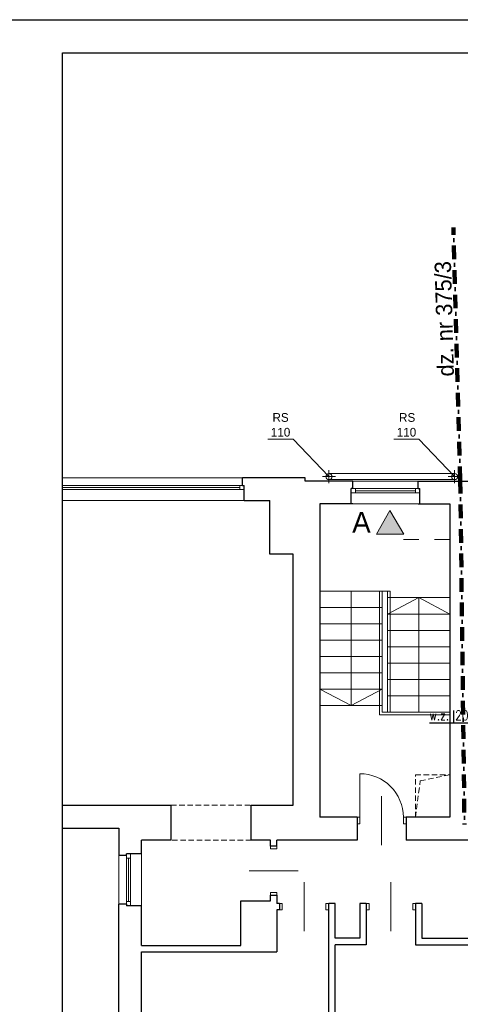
# Model space of a CAD drawing. Extents: x -220312 to -8310, y -91840 to 81907.
# Tile 57 of 128: x -199068 to -190989, y 33044 to 51109. Entities that reach past the tile are written whole.
import ezdxf

# ---------------------------------------------------------------- set-up
doc = ezdxf.new("R2010")
doc.units = 0
doc.header["$MEASUREMENT"] = 0
doc.set_wipeout_variables(frame=1)
for name, pattern in [('Dashed', [564.444447, 282.222223, -282.222223]), ('Krawędzie ukryte', [150, 100, -50]), ('Kreski i kropki', [450, 250, -100, 0, -100])]:
    doc.linetypes.add(name, pattern=pattern)
doc.layers.add('#kan_san-op', color=34, linetype='Continuous')
doc.layers.add('srednice', color=3, linetype='Continuous')
for name, color, linetype, lineweight in [('#ks', 34, 'Continuous', 30), ('INWENT KONST. DREWNIANA_Nr_Pióra__20', 1, 'Continuous', 100), ('INWENT OPISY_Nr_Pióra__21', 7, 'Continuous', 9), ('INWENT OPISY_Nr_Pióra__41', 7, 'Continuous', 15), ('INWENT RURY SPUSTOWE_Nr_Pióra__21', 7, 'Continuous', 9), ('INWENT. DRZWI_Nr_Pióra__5', 7, 'Continuous', 13), ('INWENT. OKNA_Nr_Pióra__5', 7, 'Continuous', 13), ('INWENT.ŚCIANY_Nr_Pióra__1', 7, 'Continuous', 25), ('Istniejące schody_Nr_Pióra__5', 7, 'Continuous', 13), ('Istniejące stropy_Nr_Pióra__5', 7, 'Continuous', 13), ('PODKŁAD', 252, 'Continuous', 35), ('RAMKA', 255, 'Continuous', 35)]:
    doc.layers.add(name, color=color, linetype=linetype, lineweight=lineweight)
doc.styles.add('GENERATED_STYLE_6', font='txt')
doc.styles.add('ROMANS', font='romans.shx', dxfattribs={"width": 0.85, "height": 0.11})

# ---------------------------------------------------------------- blocks, each defined once
blk = doc.blocks.new('p1')
at = {"layer": 'INWENT KONST. DREWNIANA_Nr_Pióra__20', "color": 252, "linetype": 'Kreski i kropki'}
for q in [(-191115, 47295), (-191115, 47295), (-190912, 36343), (-190912, 36343)]:
    blk.add_line((-190989, 42664), q, dxfattribs=at)
at = {"layer": 'INWENT OPISY_Nr_Pióra__21', "color": 252, "linetype": 'Continuous'}
for points in [[(-192282, 41670), (-192527, 41670), (-192282, 42106)], [(-192282, 41670), (-192282, 42106), (-192027, 41670)]]:
    blk.add_solid(points, dxfattribs=at)
at = {"layer": 'INWENT OPISY_Nr_Pióra__41', "color": 252, "linetype": 'Continuous'}
for p, q in [((-192527, 41670), (-192282, 42106)), ((-192282, 42106), (-192027, 41670)), ((-192527, 41670), (-192027, 41670))]:
    blk.add_line(p, q, dxfattribs=at)
at = {"layer": 'INWENT OPISY_Nr_Pióra__41', "color": 252, "linetype": 'Dashed'}
blk.add_line((-191182, 41570), (-192282, 41570), dxfattribs=at)
at = {"layer": 'INWENT RURY SPUSTOWE_Nr_Pióra__21', "color": 252, "linetype": 'Continuous'}
for p, q in [((-194515, 43411), (-194053, 43411)), ((-194053, 43411), (-193397, 42725)), ((-192210, 43411), (-191748, 43411)), ((-191748, 43411), (-191092, 42725)), ((-193397, 42605), (-193397, 42845)), ((-191092, 42605), (-191092, 42845)), ((-193517, 42725), (-193277, 42725)), ((-193397, 42780), (-191092, 42780)), ((-193397, 42670), (-191092, 42670)), ((-191212, 42725), (-190972, 42725))]:
    blk.add_line(p, q, dxfattribs=at)
for centre in [(-193397, 42725), (-191092, 42725)]:
    blk.add_circle(centre, 55, dxfattribs=at)
at = {"layer": 'INWENT. DRZWI_Nr_Pióra__5', "color": 252, "linetype": 'Continuous'}
for p, q in [((-192832, 37275), (-192832, 36475)), ((-192432, 36865), (-192432, 35965)), ((-192882, 36475), (-192832, 36475)), ((-192832, 36355), (-192882, 36355)), ((-192832, 36475), (-192832, 36355)), ((-192032, 36475), (-192032, 36355)), ((-191982, 36475), (-192032, 36475)), ((-192032, 36355), (-191982, 36355)), ((-194472, 35895), (-194472, 35945)), ((-194352, 35895), (-194472, 35895)), ((-194352, 35945), (-194352, 35895)), ((-193962, 35495), (-194862, 35495)), ((-193852, 35285), (-193852, 34385)), ((-192262, 35285), (-192262, 34385)), ((-194472, 35095), (-194472, 35045)), ((-194352, 35095), (-194472, 35095)), ((-194352, 35045), (-194352, 35095)), ((-194302, 34895), (-194252, 34895)), ((-194252, 34895), (-194252, 34775)), ((-193402, 34895), (-193452, 34895)), ((-193452, 34895), (-193452, 34775)), ((-192712, 34895), (-192662, 34895)), ((-192662, 34895), (-192662, 34775)), ((-191812, 34895), (-191862, 34895)), ((-191862, 34895), (-191862, 34775)), ((-194252, 34775), (-194302, 34775)), ((-193452, 34775), (-193402, 34775)), ((-192662, 34775), (-192712, 34775)), ((-191862, 34775), (-191812, 34775))]:
    blk.add_line(p, q, dxfattribs=at)
blk.add_arc((-192832, 36475), 800, 0, 90, dxfattribs=at)
at = {"layer": 'INWENT. OKNA_Nr_Pióra__5', "color": 252, "linetype": 'Continuous'}
for p, q in [((-198422, 42705), (-194982, 42705)), ((-192962, 42645), (-191762, 42645)), ((-198452, 42565), (-194952, 42565)), ((-198452, 42490), (-194952, 42490)), ((-198372, 42490), (-198372, 42565)), ((-198372, 42527), (-195032, 42527)), ((-195032, 42490), (-195032, 42565)), ((-192992, 42505), (-191732, 42505)), ((-192912, 42430), (-192912, 42505)), ((-192912, 42467), (-191812, 42467)), ((-191812, 42430), (-191812, 42505)), ((-198452, 42285), (-194952, 42285)), ((-192992, 42430), (-191732, 42430)), ((-192992, 42225), (-191732, 42225)), ((-197252, 34880), (-197252, 35775)), ((-197112, 34850), (-197112, 35805)), ((-197037, 34850), (-197037, 35805)), ((-196832, 34850), (-196832, 35805)), ((-197037, 35725), (-197112, 35725)), ((-197075, 34930), (-197075, 35725)), ((-197037, 34930), (-197112, 34930))]:
    blk.add_line(p, q, dxfattribs=at)
at = {"layer": 'INWENT.ŚCIANY_Nr_Pióra__1', "color": 252, "linetype": 'Continuous'}
for p, q in [((-200472, 42705), (-198422, 42705)), ((-198422, 42565), (-198422, 42705)), ((-194982, 42565), (-194982, 42705)), ((-193832, 42705), (-194982, 42705)), ((-193832, 42645), (-193832, 42705)), ((-192962, 42645), (-193832, 42645)), ((-192962, 42505), (-192962, 42645)), ((-191762, 42505), (-191762, 42645)), ((-191762, 42645), (-190482, 42645)), ((-198422, 42565), (-198452, 42565)), ((-198452, 42285), (-198452, 42565)), ((-194982, 42565), (-194952, 42565)), ((-194952, 42285), (-194952, 42565)), ((-192962, 42505), (-192992, 42505)), ((-192992, 42225), (-192992, 42505)), ((-191762, 42505), (-191732, 42505)), ((-191732, 42225), (-191732, 42505)), ((-198452, 42285), (-200052, 42285)), ((-194952, 42285), (-194482, 42285)), ((-194482, 41305), (-194482, 42285)), ((-192962, 42225), (-193562, 42225)), ((-193562, 42225), (-193562, 36475)), ((-191762, 42225), (-191182, 42225)), ((-191182, 42225), (-191182, 36475)), ((-194052, 41305), (-194482, 41305)), ((-194052, 36695), (-194052, 41305)), ((-200052, 36695), (-196902, 36695)), ((-196902, 36695), (-196292, 36695)), ((-196292, 36055), (-196292, 36695)), ((-194822, 36695), (-194052, 36695)), ((-194822, 36055), (-194822, 36695)), ((-192882, 36475), (-193562, 36475)), ((-192882, 36475), (-192882, 36055)), ((-191982, 36475), (-191982, 36055)), ((-191182, 36475), (-191982, 36475)), ((-200472, 36275), (-197252, 36275)), ((-197252, 36275), (-197252, 35775)), ((-196832, 35805), (-196832, 36055)), ((-196292, 36055), (-196832, 36055)), ((-194472, 36055), (-194822, 36055)), ((-194472, 35945), (-194472, 36055)), ((-192882, 36055), (-194352, 36055)), ((-194352, 35945), (-194352, 36055)), ((-189792, 36055), (-191982, 36055)), ((-197112, 35775), (-197252, 35775)), ((-197112, 35775), (-197112, 35805)), ((-196832, 35805), (-197112, 35805)), ((-194352, 35945), (-194472, 35945)), ((-197252, 29985), (-197252, 34880)), ((-197112, 34880), (-197252, 34880)), ((-197112, 34880), (-197112, 34850)), ((-195012, 34945), (-194472, 34945)), ((-195012, 34125), (-195012, 34945)), ((-194472, 35045), (-194352, 35045)), ((-194472, 34945), (-194472, 35045)), ((-194352, 35045), (-194352, 34895)), ((-194302, 34895), (-194352, 34895)), ((-194302, 34895), (-194302, 34775)), ((-193282, 34895), (-193402, 34895)), ((-193402, 30405), (-193402, 34895)), ((-193282, 34255), (-193282, 34895)), ((-192712, 34895), (-192832, 34895)), ((-192832, 34895), (-192832, 34255)), ((-192712, 34895), (-192712, 34135)), ((-191692, 34895), (-191812, 34895)), ((-191812, 34895), (-191812, 34135)), ((-191692, 34895), (-191692, 34255)), ((-196832, 34850), (-197112, 34850)), ((-196832, 34125), (-196832, 34850)), ((-194352, 34775), (-194352, 34005)), ((-194302, 34775), (-194352, 34775)), ((-192832, 34255), (-193282, 34255)), ((-191692, 34255), (-190812, 34255)), ((-196832, 34125), (-195012, 34125)), ((-196832, 34005), (-194352, 34005)), ((-196832, 30405), (-196832, 34005)), ((-192712, 34135), (-193282, 34135)), ((-193282, 30405), (-193282, 34135)), ((-191812, 34135), (-190812, 34135))]:
    blk.add_line(p, q, dxfattribs=at)
at = {"layer": 'Istniejące schody_Nr_Pióra__5', "color": 252, "linetype": 'Continuous'}
for p, q in [((-192272, 40625), (-193562, 40625)), ((-192992, 40625), (-192992, 38525)), ((-192472, 38355), (-192472, 40625)), ((-192422, 38405), (-192422, 40625)), ((-192322, 40625), (-192322, 38405)), ((-191752, 40505), (-192322, 40205)), ((-192322, 40505), (-191182, 40505)), ((-192272, 40625), (-192272, 38405)), ((-191752, 40505), (-191182, 40205)), ((-191752, 38405), (-191752, 40505)), ((-192422, 40325), (-193562, 40325)), ((-192322, 40205), (-191182, 40205)), ((-192422, 40025), (-193562, 40025)), ((-192322, 39905), (-191182, 39905)), ((-192422, 39725), (-193562, 39725)), ((-192322, 39605), (-191182, 39605)), ((-192422, 39425), (-193562, 39425)), ((-192322, 39305), (-191182, 39305)), ((-192422, 39125), (-193562, 39125)), ((-192322, 39005), (-191182, 39005)), ((-192992, 38525), (-193562, 38825)), ((-192422, 38825), (-193562, 38825)), ((-192992, 38525), (-192422, 38825)), ((-192322, 38705), (-191182, 38705)), ((-192422, 38525), (-193562, 38525)), ((-192472, 38355), (-191182, 38355)), ((-192422, 38405), (-191182, 38405))]:
    blk.add_line(p, q, dxfattribs=at)
at = {"layer": 'Istniejące stropy_Nr_Pióra__5', "color": 252, "linetype": 'Krawędzie ukryte'}
for p, q in [((-191812, 37255), (-191182, 37255)), ((-191812, 36475), (-191812, 37255)), ((-191723, 37144), (-191182, 37255)), ((-191182, 37255), (-191182, 36475)), ((-191812, 36475), (-191723, 37144)), ((-196292, 36695), (-194822, 36695)), ((-191182, 36475), (-191812, 36475)), ((-194822, 36055), (-196292, 36055))]:
    blk.add_line(p, q, dxfattribs=at)
at = {"layer": 'INWENT OPISY_Nr_Pióra__21', "color": 252, "linetype": 'Continuous', "style": 'GENERATED_STYLE_6'}
blk.add_text('dz. nr 375/3', height=300, rotation=91.5569, dxfattribs=at).set_placement((-191104, 44566))
blk.add_text('dz. nr 375/3', height=300, rotation=91.5569, dxfattribs=at).set_placement((-191104, 44566))
blk.add_text('A', height=380, dxfattribs=at).set_placement((-192971, 41697))
at = {"layer": 'INWENT RURY SPUSTOWE_Nr_Pióra__21', "color": 252, "linetype": 'Continuous', "style": 'GENERATED_STYLE_6'}
for s, p in [('RS', (-192112, 43731)), ('110', (-192154, 43460))]:
    blk.add_text(s, height=160, dxfattribs=at).set_placement(p)
at = {"layer": 'INWENT RURY SPUSTOWE_Nr_Pióra__21', "color": 252, "linetype": 'Continuous', "insert": (-194284, 43891), "char_height": 160, "width": 462.76, "attachment_point": 2, "line_spacing_factor": 1.015474, "style": 'GENERATED_STYLE_6'}
blk.add_mtext('{RS 110}', dxfattribs=at)
blk = doc.blocks.new('A$C382C6C0C')
at = {"layer": '#ks', "color": 7, "lineweight": -3}
for p, q in [((-248.5, 61), (3951.5, 61)), ((0, -2848), (0, 0)), ((0, 0), (3890.5, 0))]:
    blk.add_line(p, q, dxfattribs=at)
blk = doc.blocks.new('A$C689C700D')
at = {"layer": '#ks', "color": 1, "lineweight": 35, "xscale": 10, "yscale": 10, "zscale": 10}
blk.add_blockref('A$C382C6C0C', (-37653, 28364), dxfattribs=at)

msp = doc.modelspace()

# ---------------------------------------------------------------- linework, layer by layer
at = {"layer": 'srednice', "color": 7}
for p, q in [((-191115, 38434), (-191115, 38204)), ((-190652, 38204), (-191551, 38204))]:
    msp.add_line(p, q, dxfattribs=at)

# ---------------------------------------------------------------- block references
at = {"layer": 'PODKŁAD'}
msp.add_blockref('p1', (0, 0), dxfattribs=at)

# ---------------------------------------------------------------- texts
at = {"layer": 'srednice', "color": 3, "style": 'ROMANS', "width": 0.8}
for s, p in [('w.z.', (-191556, 38256)), ('20', (-191086, 38255))]:
    msp.add_text(s, height=180, dxfattribs=at).set_placement(p)

# ---------------------------------------------------------------- next in the draw order: wipeouts: each hides what was drawn before it
at = {"ltscale": 10}
msp.add_wipeout([(-200770, 51109), (-198285, 50499), (-198285, 22019), (-200770, 21409)], dxfattribs=at).dxf.layer = '#kan_san-op'

# ---------------------------------------------------------------- next in the draw order: block references
at = {"layer": 'RAMKA'}
msp.add_blockref('A$C689C700D', (-160632, 22135), dxfattribs=at)

doc.saveas('drawing.dxf')
